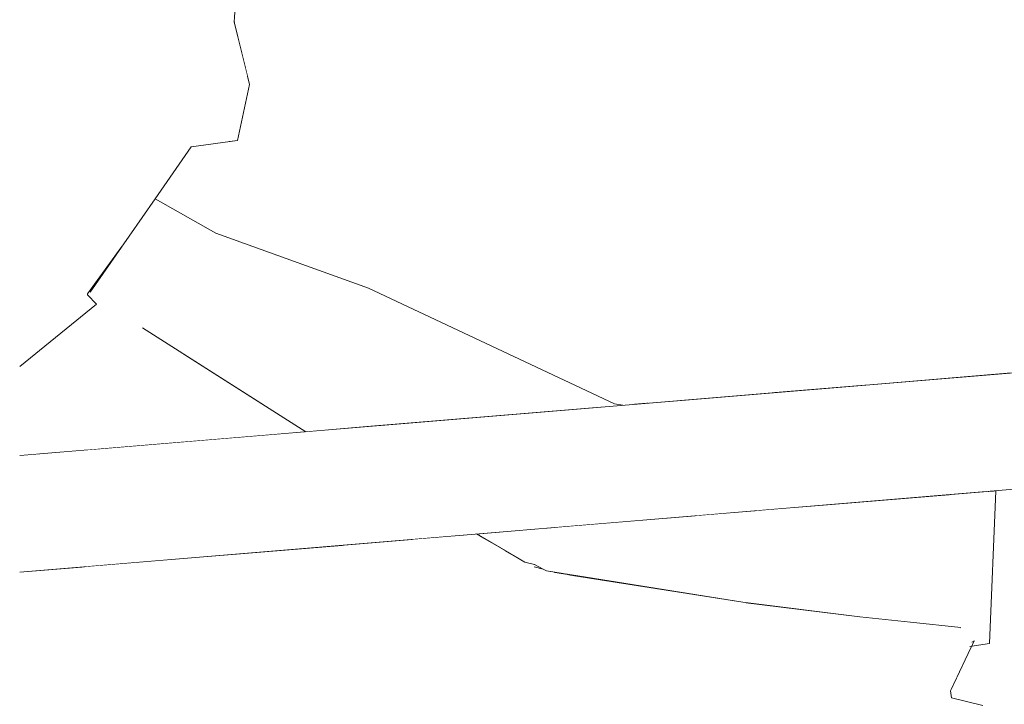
# Model space of a CAD drawing. Header units: millimetres. Extents: x 0 to 650, y -1 to 707.
# Tile 7 of 131: x 94.54 to 96.24, y 623.21 to 624.39. Entities that reach past the tile are written whole.
import ezdxf
from ezdxf.xclip import XClip

# ---------------------------------------------------------------- set-up
doc = ezdxf.new("R2010")
doc.units = ezdxf.units.MM
doc.header["$MEASUREMENT"] = 0
doc.header["$XCLIPFRAME"] = 0
doc.linetypes.add('Wipeout_Contour', pattern=[1000, 0, -1000])
doc.layers.add('Interior - Mobiliário .ARQ', color=7, linetype='Continuous')
doc.layers.add('Parede.ARQ', color=7, linetype='Continuous')

# ---------------------------------------------------------------- blocks, each defined once
blk = doc.blocks.new('Desenho_3_3', base_point=(252.3092, 622.8349))
at = {"color": 254, "linetype": 'Wipeout_Contour', "lineweight": 0, "ltscale": 15758.531487}
blk.add_wipeout([(94.5429, 622.6849), (96.9215, 622.6849), (96.9215, 623.6317), (96.226, 623.5737), (96.2151, 623.3106), (96.1811, 623.3054), (96.1477, 623.2289), (96.1493, 623.2169), (96.2031, 623.2038), (96.2082, 623.1848), (96.1959, 622.9588), (96.1889, 622.9418), (96.1592, 622.943), (95.7425, 622.9825), (95.341, 623.0235), (95.3306, 623.0325), (95.3352, 623.1183), (95.2565, 623.1138), (95.1408, 623.1009), (95.1697, 623.0815), (95.1907, 623.0663), (95.1977, 623.0585), (95.1959, 622.9803), (95.1325, 622.9755), (94.5429, 623.0037)], dxfattribs=at).dxf.layer = 'Parede.ARQ'
at = {"color": 254, "linetype": 'Wipeout_Contour', "lineweight": 0, "ltscale": 1892.13905}
blk.add_wipeout([(96.1811, 623.3054), (96.2151, 623.3106), (96.1886, 623.3152)], dxfattribs=at).dxf.layer = 'Interior - Mobiliário .ARQ'
at = {"color": 254, "linetype": 'Wipeout_Contour', "lineweight": 0, "ltscale": 1892.069389}
blk.add_wipeout([(96.0889, 623.2056), (95.8095, 623.2075), (95.8129, 623.1905)], dxfattribs=at).dxf.layer = 'Interior - Mobiliário .ARQ'
at = {"color": 254, "linetype": 'Wipeout_Contour', "lineweight": 0, "ltscale": 2524.086882}
blk.add_wipeout([(96.9286, 623.8195), (94.5429, 623.6208), (94.5429, 623.6108), (96.9325, 623.8098)], dxfattribs=at).dxf.layer = 'Parede.ARQ'
at = {"color": 254, "linetype": 'Wipeout_Contour', "lineweight": 0, "ltscale": 2524.039968}
blk.add_wipeout([(96.9271, 623.8094), (94.5429, 623.6108), (94.5429, 623.5984), (96.9282, 623.7971)], dxfattribs=at).dxf.layer = 'Parede.ARQ'
at = {"color": 254, "linetype": 'Wipeout_Contour', "lineweight": 0, "ltscale": 2523.872117}
blk.add_wipeout([(96.9455, 623.7683), (94.5429, 623.5682), (94.5429, 623.5513), (96.9476, 623.7516)], dxfattribs=at).dxf.layer = 'Parede.ARQ'
at = {"color": 254, "linetype": 'Wipeout_Contour', "lineweight": 0, "ltscale": 2523.734887}
blk.add_wipeout([(96.9483, 623.7343), (94.5429, 623.5339), (94.5429, 623.5165), (96.9476, 623.7168)], dxfattribs=at).dxf.layer = 'Parede.ARQ'
at = {"color": 254, "linetype": 'Wipeout_Contour', "lineweight": 0, "ltscale": 2523.665938}
blk.add_wipeout([(96.9476, 623.7168), (94.5429, 623.5165), (94.5429, 623.4996), (96.9455, 623.6997)], dxfattribs=at).dxf.layer = 'Parede.ARQ'
at = {"color": 254, "linetype": 'Wipeout_Contour', "lineweight": 0, "ltscale": 2523.59947}
blk.add_wipeout([(96.9455, 623.6997), (94.5429, 623.4996), (94.5429, 623.4837), (96.9421, 623.6836)], dxfattribs=at).dxf.layer = 'Parede.ARQ'
at = {"color": 254, "linetype": 'Wipeout_Contour', "lineweight": 0, "ltscale": 2523.436364}
blk.add_wipeout([(96.9325, 623.6561), (94.5429, 623.457), (94.5429, 623.447), (96.9286, 623.6457)], dxfattribs=at).dxf.layer = 'Parede.ARQ'
at = {"color": 254, "linetype": 'Wipeout_Contour', "lineweight": 0, "ltscale": 1893.209545}
blk.add_wipeout([(96.9245, 623.638), (94.5429, 623.4396), (96.923, 623.6333)], dxfattribs=at).dxf.layer = 'Parede.ARQ'
at = {"color": 254, "linetype": 'Wipeout_Contour', "lineweight": 0, "ltscale": 1893.805146}
blk.add_wipeout([(96.9215, 623.8324), (94.5429, 623.6342), (96.923, 623.831)], dxfattribs=at).dxf.layer = 'Parede.ARQ'
at = {"color": 254, "linetype": 'Wipeout_Contour', "lineweight": 0, "ltscale": 1893.783372}
blk.add_wipeout([(96.923, 623.831), (94.5429, 623.6327), (96.9245, 623.8266)], dxfattribs=at).dxf.layer = 'Parede.ARQ'
at = {"color": 254, "linetype": 'Wipeout_Contour', "lineweight": 0, "ltscale": 1893.755401}
blk.add_wipeout([(96.9245, 623.8266), (94.5429, 623.6281), (96.9286, 623.8195)], dxfattribs=at).dxf.layer = 'Parede.ARQ'
at = {"color": 254, "linetype": 'Wipeout_Contour', "lineweight": 0, "ltscale": 2523.994471}
blk.add_wipeout([(96.9374, 623.7978), (94.5429, 623.5984), (94.5429, 623.5841), (96.9421, 623.7839)], dxfattribs=at).dxf.layer = 'Parede.ARQ'
at = {"color": 254, "linetype": 'Wipeout_Contour', "lineweight": 0, "ltscale": 1894.301458}
blk.add_wipeout([(96.1567, 625.1589), (95.8569, 623.8109), (96.2551, 623.7992)], dxfattribs=at).dxf.layer = 'Interior - Mobiliário .ARQ'
at = {"color": 254, "linetype": 'Wipeout_Contour', "lineweight": 0, "ltscale": 2523.93615}
blk.add_wipeout([(96.9421, 623.7839), (94.5429, 623.5841), (94.5429, 623.5682), (96.9455, 623.7683)], dxfattribs=at).dxf.layer = 'Parede.ARQ'
at = {"color": 254, "linetype": 'Wipeout_Contour', "lineweight": 0, "ltscale": 1896.722721}
blk.add_wipeout([(96.1567, 625.1589), (96.2551, 623.7992), (96.5062, 625.1231)], dxfattribs=at).dxf.layer = 'Interior - Mobiliário .ARQ'
at = {"color": 254, "linetype": 'Wipeout_Contour', "lineweight": 0, "ltscale": 6942.877246}
blk.add_wipeout([(94.5429, 624.1171), (94.5429, 623.7878), (94.6754, 623.8951), (94.66, 623.911), (94.7191, 623.9945), (94.7762, 624.0767), (94.8388, 624.1663), (94.9029, 624.1751), (94.9351, 624.2906), (94.9127, 624.3815), (94.9322, 624.6632)], dxfattribs=at).dxf.layer = 'Interior - Mobiliário .ARQ'
at = {"color": 254, "linetype": 'Wipeout_Contour', "lineweight": 0, "ltscale": 2523.804316}
blk.add_wipeout([(96.9476, 623.7516), (94.5429, 623.5513), (94.5429, 623.5339), (96.9483, 623.7343)], dxfattribs=at).dxf.layer = 'Parede.ARQ'
at = {"color": 254, "linetype": 'Wipeout_Contour', "lineweight": 0, "ltscale": 2525.447964}
blk.add_wipeout([(94.9029, 624.1751), (94.9183, 624.1772), (94.9393, 624.2736), (94.9351, 624.2906)], dxfattribs=at).dxf.layer = 'Interior - Mobiliário .ARQ'
at = {"color": 254, "linetype": 'Wipeout_Contour', "lineweight": 0, "ltscale": 2523.5375}
blk.add_wipeout([(96.9421, 623.6836), (94.5429, 623.4837), (94.5429, 623.4694), (96.9374, 623.6688)], dxfattribs=at).dxf.layer = 'Parede.ARQ'
at = {"color": 254, "linetype": 'Wipeout_Contour', "lineweight": 0, "ltscale": 2527.839102}
blk.add_wipeout([(94.9549, 624.9726), (94.5429, 625.1469), (94.5429, 624.1171), (94.9322, 624.6632)], dxfattribs=at).dxf.layer = 'Interior - Mobiliário .ARQ'
at = {"color": 254, "linetype": 'Wipeout_Contour', "lineweight": 0, "ltscale": 2523.480189}
blk.add_wipeout([(96.9282, 623.6681), (94.5429, 623.4694), (94.5429, 623.457), (96.9271, 623.6556)], dxfattribs=at).dxf.layer = 'Parede.ARQ'
at = {"color": 254, "linetype": 'Wipeout_Contour', "lineweight": 0, "ltscale": 1893.833109}
blk.add_wipeout([(95.2876, 623.9974), (94.9183, 624.1772), (95.0079, 624.0769)], dxfattribs=at).dxf.layer = 'Interior - Mobiliário .ARQ'
at = {"color": 254, "linetype": 'Wipeout_Contour', "lineweight": 0, "ltscale": 2523.233303}
blk.add_wipeout([(94.8902, 623.7681), (94.7595, 623.8488), (94.9694, 623.6698), (95.0362, 623.6753)], dxfattribs=at).dxf.layer = 'Interior - Mobiliário .ARQ'
at = {"color": 254, "linetype": 'Wipeout_Contour', "lineweight": 0, "ltscale": 1893.216304}
blk.add_wipeout([(96.9286, 623.6457), (94.5429, 623.447), (96.9245, 623.6382)], dxfattribs=at).dxf.layer = 'Parede.ARQ'
at = {"color": 254, "linetype": 'Wipeout_Contour', "lineweight": 0, "ltscale": 1894.342353}
blk.add_wipeout([(94.8388, 624.1663), (95.0079, 624.0769), (94.9183, 624.1772)], dxfattribs=at).dxf.layer = 'Interior - Mobiliário .ARQ'
at = {"color": 254, "linetype": 'Wipeout_Contour', "lineweight": 0, "ltscale": 1893.213331}
blk.add_wipeout([(96.923, 623.6333), (94.5429, 623.4351), (96.9215, 623.6317)], dxfattribs=at).dxf.layer = 'Parede.ARQ'
at = {"color": 254, "linetype": 'Wipeout_Contour', "lineweight": 0, "ltscale": 1894.524703}
blk.add_wipeout([(94.9393, 624.2736), (95.3034, 624.0599), (94.9118, 624.3853)], dxfattribs=at).dxf.layer = 'Interior - Mobiliário .ARQ'
at = {"color": 254, "linetype": 'Wipeout_Contour', "lineweight": 0, "ltscale": 3153.327037}
blk.add_wipeout([(94.6913, 623.8005), (94.5429, 623.692), (94.5429, 623.6767), (94.5754, 623.6369), (94.6611, 623.6441)], dxfattribs=at).dxf.layer = 'Interior - Mobiliário .ARQ'
at = {"color": 254, "linetype": 'Wipeout_Contour', "lineweight": 0, "ltscale": 2523.275124}
blk.add_wipeout([(96.1797, 623.5699), (96.0785, 623.3471), (96.1655, 623.3378), (96.208, 623.5722)], dxfattribs=at).dxf.layer = 'Interior - Mobiliário .ARQ'
at = {"color": 254, "linetype": 'Wipeout_Contour', "lineweight": 0, "ltscale": 1892.761893}
blk.add_wipeout([(95.3305, 623.4991), (95.414, 623.4507), (95.3328, 623.4993)], dxfattribs=at).dxf.layer = 'Interior - Mobiliário .ARQ'
at = {"color": 254, "linetype": 'Wipeout_Contour', "lineweight": 0, "ltscale": 2523.502666}
blk.add_wipeout([(95.3962, 623.378), (95.4648, 623.4332), (95.4511, 623.4354), (95.4295, 623.44)], dxfattribs=at).dxf.layer = 'Interior - Mobiliário .ARQ'
at = {"color": 254, "linetype": 'Wipeout_Contour', "lineweight": 0, "ltscale": 1893.707283}
blk.add_wipeout([(95.0079, 624.0769), (94.881, 624.0173), (95.1441, 623.9228)], dxfattribs=at).dxf.layer = 'Interior - Mobiliário .ARQ'
at = {"color": 254, "linetype": 'Wipeout_Contour', "lineweight": 0, "ltscale": 1893.934241}
blk.add_wipeout([(95.5979, 623.8147), (95.3034, 624.0599), (95.2876, 623.9974)], dxfattribs=at).dxf.layer = 'Interior - Mobiliário .ARQ'
at = {"color": 254, "linetype": 'Wipeout_Contour', "lineweight": 0, "ltscale": 1893.077801}
blk.add_wipeout([(94.7595, 623.8488), (94.685, 623.8918), (94.6913, 623.8005)], dxfattribs=at).dxf.layer = 'Interior - Mobiliário .ARQ'
at = {"color": 254, "linetype": 'Wipeout_Contour', "lineweight": 0, "ltscale": 1891.973254}
blk.add_wipeout([(94.5754, 623.6369), (94.5429, 623.6767), (94.5429, 623.6342)], dxfattribs=at).dxf.layer = 'Interior - Mobiliário .ARQ'
at = {"color": 254, "linetype": 'Wipeout_Contour', "lineweight": 0, "ltscale": 2523.320655}
blk.add_wipeout([(96.2123, 623.5726), (96.1699, 623.337), (96.2151, 623.3106), (96.226, 623.5737)], dxfattribs=at).dxf.layer = 'Interior - Mobiliário .ARQ'
at = {"color": 254, "linetype": 'Wipeout_Contour', "lineweight": 0, "ltscale": 1892.258317}
blk.add_wipeout([(95.3795, 623.4698), (95.3962, 623.378), (95.4295, 623.44)], dxfattribs=at).dxf.layer = 'Interior - Mobiliário .ARQ'
at = {"color": 254, "linetype": 'Wipeout_Contour', "lineweight": 0, "ltscale": 1892.43414}
blk.add_wipeout([(96.0771, 623.3452), (96.0496, 623.2296), (96.1444, 623.3344)], dxfattribs=at).dxf.layer = 'Interior - Mobiliário .ARQ'
at = {"color": 254, "linetype": 'Wipeout_Contour', "lineweight": 0, "ltscale": 1893.637341}
blk.add_wipeout([(94.8388, 624.1663), (94.7762, 624.0767), (94.881, 624.0173)], dxfattribs=at).dxf.layer = 'Interior - Mobiliário .ARQ'
at = {"color": 254, "linetype": 'Wipeout_Contour', "lineweight": 0, "ltscale": 1893.620813}
blk.add_wipeout([(95.2876, 623.9974), (95.0079, 624.0769), (95.1441, 623.9228)], dxfattribs=at).dxf.layer = 'Interior - Mobiliário .ARQ'
at = {"color": 254, "linetype": 'Wipeout_Contour', "lineweight": 0, "ltscale": 2522.793109}
blk.add_wipeout([(95.2185, 623.4898), (95.0987, 623.4798), (95.13, 623.3539), (95.3962, 623.378)], dxfattribs=at).dxf.layer = 'Interior - Mobiliário .ARQ'
at = {"color": 254, "linetype": 'Wipeout_Contour', "lineweight": 0, "ltscale": 3153.103858}
blk.add_wipeout([(95.7948, 623.3807), (95.7932, 623.3354), (96.0771, 623.3452), (96.0014, 623.3554), (95.9914, 623.3565)], dxfattribs=at).dxf.layer = 'Interior - Mobiliário .ARQ'
at = {"color": 254, "linetype": 'Wipeout_Contour', "lineweight": 0, "ltscale": 1892.354275}
blk.add_wipeout([(96.1477, 623.2289), (96.1844, 623.3129), (96.1444, 623.3344)], dxfattribs=at).dxf.layer = 'Interior - Mobiliário .ARQ'
at = {"color": 254, "linetype": 'Wipeout_Contour', "lineweight": 0, "ltscale": 1893.105218}
blk.add_wipeout([(95.5683, 623.7235), (95.5979, 623.8147), (95.2876, 623.9974)], dxfattribs=at).dxf.layer = 'Interior - Mobiliário .ARQ'
at = {"color": 254, "linetype": 'Wipeout_Contour', "lineweight": 0, "ltscale": 1892.940198}
blk.add_wipeout([(95.9039, 623.5469), (95.9914, 623.3565), (96.1483, 623.5673)], dxfattribs=at).dxf.layer = 'Interior - Mobiliário .ARQ'
at = {"color": 254, "linetype": 'Wipeout_Contour', "lineweight": 0, "ltscale": 1892.523948}
blk.add_wipeout([(95.3328, 623.4993), (95.4153, 623.4522), (95.4473, 623.5089)], dxfattribs=at).dxf.layer = 'Interior - Mobiliário .ARQ'
at = {"color": 254, "linetype": 'Wipeout_Contour', "lineweight": 0, "ltscale": 1891.336786}
blk.add_wipeout([(96.1444, 623.3344), (96.0496, 623.2296), (96.1477, 623.2289)], dxfattribs=at).dxf.layer = 'Interior - Mobiliário .ARQ'
at = {"color": 254, "linetype": 'Wipeout_Contour', "lineweight": 0, "ltscale": 1891.79104}
blk.add_wipeout([(96.1886, 623.3152), (96.2151, 623.3106), (96.1699, 623.337)], dxfattribs=at).dxf.layer = 'Interior - Mobiliário .ARQ'
at = {"color": 254, "linetype": 'Wipeout_Contour', "lineweight": 0, "ltscale": 1893.618791}
blk.add_wipeout([(95.2876, 623.9974), (95.1441, 623.9228), (95.5683, 623.7235)], dxfattribs=at).dxf.layer = 'Interior - Mobiliário .ARQ'
at = {"color": 254, "linetype": 'Wipeout_Contour', "lineweight": 0, "ltscale": 2523.277776}
blk.add_wipeout([(96.1483, 623.5673), (95.9914, 623.3565), (96.0785, 623.3471), (96.1797, 623.5699)], dxfattribs=at).dxf.layer = 'Interior - Mobiliário .ARQ'
at = {"color": 254, "linetype": 'Wipeout_Contour', "lineweight": 0, "ltscale": 1892.691029}
blk.add_wipeout([(95.4623, 623.5101), (95.4306, 623.4463), (95.4663, 623.5105)], dxfattribs=at).dxf.layer = 'Interior - Mobiliário .ARQ'
at = {"color": 254, "linetype": 'Wipeout_Contour', "lineweight": 0, "ltscale": 1892.604928}
blk.add_wipeout([(96.1699, 623.337), (96.1511, 623.3371), (96.1886, 623.3152)], dxfattribs=at).dxf.layer = 'Interior - Mobiliário .ARQ'
at = {"layer": 'Interior - Mobiliário .ARQ', "color": 7, "linetype": 'Continuous', "lineweight": 0}
for p, q in [((96.1811, 623.3054), (96.2151, 623.3106)), ((96.1844, 623.3129), (96.1886, 623.3152))]:
    blk.add_line(p, q, dxfattribs=at)
at = {"color": 254, "linetype": 'Wipeout_Contour', "lineweight": 0, "ltscale": 1893.6594}
blk.add_wipeout([(94.9183, 624.1772), (95.2876, 623.9974), (95.3034, 624.0599)], dxfattribs=at).dxf.layer = 'Interior - Mobiliário .ARQ'
at = {"color": 254, "linetype": 'Wipeout_Contour', "lineweight": 0, "ltscale": 1892.639046}
blk.add_wipeout([(95.5683, 623.7235), (95.5825, 623.7208), (95.5979, 623.8147)], dxfattribs=at).dxf.layer = 'Interior - Mobiliário .ARQ'
at = {"color": 254, "linetype": 'Wipeout_Contour', "lineweight": 0, "ltscale": 1893.035976}
blk.add_wipeout([(96.208, 623.5722), (96.1655, 623.3378), (96.2094, 623.5724)], dxfattribs=at).dxf.layer = 'Interior - Mobiliário .ARQ'
at = {"color": 254, "linetype": 'Wipeout_Contour', "lineweight": 0, "ltscale": 2523.294568}
blk.add_wipeout([(95.814, 623.5394), (95.7966, 623.3828), (95.9914, 623.3565), (95.9039, 623.5469)], dxfattribs=at).dxf.layer = 'Interior - Mobiliário .ARQ'
at = {"color": 254, "linetype": 'Wipeout_Contour', "lineweight": 0, "ltscale": 2523.038837}
blk.add_wipeout([(95.4473, 623.5089), (95.4153, 623.4522), (95.4306, 623.4463), (95.4623, 623.5101)], dxfattribs=at).dxf.layer = 'Interior - Mobiliário .ARQ'
at = {"color": 254, "linetype": 'Wipeout_Contour', "lineweight": 0, "ltscale": 1891.315216}
blk.add_wipeout([(95.7906, 623.2326), (96.0496, 623.2296), (96.0771, 623.3452)], dxfattribs=at).dxf.layer = 'Interior - Mobiliário .ARQ'
at = {"layer": 'Interior - Mobiliário .ARQ', "color": 7, "linetype": 'Continuous', "lineweight": 0}
blk.add_line((96.226, 623.5737), (96.2151, 623.3106), dxfattribs=at)
at = {"color": 254, "linetype": 'Wipeout_Contour', "lineweight": 0, "ltscale": 1894.215574}
blk.add_wipeout([(95.3034, 624.0599), (94.9393, 624.2736), (94.9183, 624.1772)], dxfattribs=at).dxf.layer = 'Interior - Mobiliário .ARQ'
at = {"color": 254, "linetype": 'Wipeout_Contour', "lineweight": 0, "ltscale": 1893.580393}
blk.add_wipeout([(95.5833, 623.7209), (95.6103, 623.8055), (95.5979, 623.8147)], dxfattribs=at).dxf.layer = 'Interior - Mobiliário .ARQ'
at = {"color": 254, "linetype": 'Wipeout_Contour', "lineweight": 0, "ltscale": 1892.77897}
blk.add_wipeout([(95.7074, 623.5305), (95.7966, 623.3828), (95.814, 623.5394)], dxfattribs=at).dxf.layer = 'Interior - Mobiliário .ARQ'
at = {"color": 254, "linetype": 'Wipeout_Contour', "lineweight": 0, "ltscale": 1892.393869}
blk.add_wipeout([(96.0771, 623.3452), (95.7932, 623.3354), (95.7906, 623.2326)], dxfattribs=at).dxf.layer = 'Interior - Mobiliário .ARQ'
at = {"layer": 'Interior - Mobiliário .ARQ', "color": 7, "linetype": 'Continuous', "lineweight": 0}
for q in [(95.9914, 623.3565), (96.1655, 623.3378)]:
    blk.add_line((96.0785, 623.3471), q, dxfattribs=at)
at = {"color": 254, "linetype": 'Wipeout_Contour', "lineweight": 0, "ltscale": 1893.726077}
blk.add_wipeout([(94.881, 624.0173), (95.0079, 624.0769), (94.8388, 624.1663)], dxfattribs=at).dxf.layer = 'Interior - Mobiliário .ARQ'
at = {"color": 254, "linetype": 'Wipeout_Contour', "lineweight": 0, "ltscale": 1892.613101}
blk.add_wipeout([(95.6103, 623.8055), (95.5833, 623.7209), (95.5978, 623.7221)], dxfattribs=at).dxf.layer = 'Interior - Mobiliário .ARQ'
at = {"color": 254, "linetype": 'Wipeout_Contour', "lineweight": 0, "ltscale": 2523.28518}
blk.add_wipeout([(95.4858, 623.5121), (95.4453, 623.4382), (95.7966, 623.3828), (95.7074, 623.5305)], dxfattribs=at).dxf.layer = 'Interior - Mobiliário .ARQ'
at = {"color": 254, "linetype": 'Wipeout_Contour', "lineweight": 0, "ltscale": 1891.968916}
blk.add_wipeout([(96.0496, 623.2296), (95.7906, 623.2326), (95.7923, 623.2221)], dxfattribs=at).dxf.layer = 'Interior - Mobiliário .ARQ'
at = {"color": 254, "linetype": 'Wipeout_Contour', "lineweight": 0, "ltscale": 1895.120722}
blk.add_wipeout([(94.9118, 624.3853), (95.3034, 624.0599), (95.4892, 625.2743)], dxfattribs=at).dxf.layer = 'Interior - Mobiliário .ARQ'
at = {"color": 254, "linetype": 'Wipeout_Contour', "lineweight": 0, "ltscale": 1893.605393}
blk.add_wipeout([(94.881, 624.0173), (94.7762, 624.0767), (94.6644, 623.916)], dxfattribs=at).dxf.layer = 'Interior - Mobiliário .ARQ'
at = {"color": 254, "linetype": 'Wipeout_Contour', "lineweight": 0, "ltscale": 1893.614213}
blk.add_wipeout([(95.5978, 623.7221), (95.6241, 623.7999), (95.6103, 623.8055)], dxfattribs=at).dxf.layer = 'Interior - Mobiliário .ARQ'
at = {"color": 254, "linetype": 'Wipeout_Contour', "lineweight": 0, "ltscale": 2523.05926}
blk.add_wipeout([(95.4663, 623.5105), (95.4306, 623.4463), (95.4453, 623.4382), (95.4812, 623.5117)], dxfattribs=at).dxf.layer = 'Interior - Mobiliário .ARQ'
at = {"color": 254, "linetype": 'Wipeout_Contour', "lineweight": 0, "ltscale": 1891.500706}
blk.add_wipeout([(95.7923, 623.2221), (96.0512, 623.2177), (96.0496, 623.2296)], dxfattribs=at).dxf.layer = 'Interior - Mobiliário .ARQ'
at = {"layer": 'Interior - Mobiliário .ARQ', "color": 7, "linetype": 'Continuous', "lineweight": 0}
for p, q in [((94.9127, 624.3815), (94.9897, 625.4462)), ((94.9393, 624.2736), (94.9127, 624.3815)), ((94.9183, 624.1772), (94.9393, 624.2736)), ((94.7762, 624.0767), (94.8388, 624.1663)), ((94.9183, 624.1772), (94.8388, 624.1663)), ((95.4306, 623.4463), (95.414, 623.4507))]:
    blk.add_line(p, q, dxfattribs=at)
blk.add_point((94.9127, 624.3815), dxfattribs=at)
at = {"color": 254, "linetype": 'Wipeout_Contour', "lineweight": 0, "ltscale": 1894.253903}
blk.add_wipeout([(95.6241, 623.7999), (95.8569, 623.8109), (96.1567, 625.1589)], dxfattribs=at).dxf.layer = 'Interior - Mobiliário .ARQ'
at = {"color": 254, "linetype": 'Wipeout_Contour', "lineweight": 0, "ltscale": 1893.147849}
blk.add_wipeout([(94.6644, 623.916), (94.7544, 623.8544), (94.881, 624.0173)], dxfattribs=at).dxf.layer = 'Interior - Mobiliário .ARQ'
at = {"color": 254, "linetype": 'Wipeout_Contour', "lineweight": 0, "ltscale": 1891.952725}
blk.add_wipeout([(95.4811, 623.4306), (95.7932, 623.3354), (95.7948, 623.3807)], dxfattribs=at).dxf.layer = 'Interior - Mobiliário .ARQ'
at = {"color": 254, "linetype": 'Wipeout_Contour', "lineweight": 0, "ltscale": 1891.976685}
blk.add_wipeout([(95.7923, 623.2221), (95.7906, 623.2326), (95.4087, 623.2323)], dxfattribs=at).dxf.layer = 'Interior - Mobiliário .ARQ'
at = {"color": 254, "linetype": 'Wipeout_Contour', "lineweight": 0, "ltscale": 1891.392081}
blk.add_wipeout([(96.0496, 623.2296), (96.0512, 623.2177), (96.1493, 623.2169)], dxfattribs=at).dxf.layer = 'Interior - Mobiliário .ARQ'
at = {"color": 254, "linetype": 'Wipeout_Contour', "lineweight": 0, "ltscale": 1891.743786}
blk.add_wipeout([(95.8129, 623.1905), (95.8095, 623.2075), (95.4182, 623.2116)], dxfattribs=at).dxf.layer = 'Interior - Mobiliário .ARQ'
at = {"layer": 'Interior - Mobiliário .ARQ', "color": 7, "linetype": 'Continuous', "lineweight": 0}
for p in [(94.7191, 623.9945), (94.66, 623.911)]:
    blk.add_line(p, (94.6599, 623.9128), dxfattribs=at)
at = {"color": 254, "linetype": 'Wipeout_Contour', "lineweight": 0, "ltscale": 1896.563944}
blk.add_wipeout([(96.1567, 625.1589), (95.9028, 625.1717), (95.6241, 623.7999)], dxfattribs=at).dxf.layer = 'Interior - Mobiliário .ARQ'
at = {"color": 254, "linetype": 'Wipeout_Contour', "lineweight": 0, "ltscale": 1893.28168}
blk.add_wipeout([(95.1441, 623.9228), (94.881, 624.0173), (94.7544, 623.8544)], dxfattribs=at).dxf.layer = 'Interior - Mobiliário .ARQ'
at = {"color": 254, "linetype": 'Wipeout_Contour', "lineweight": 0, "ltscale": 1892.561101}
blk.add_wipeout([(94.685, 623.8918), (94.5429, 623.7839), (94.5429, 623.7651)], dxfattribs=at).dxf.layer = 'Interior - Mobiliário .ARQ'
at = {"color": 254, "linetype": 'Wipeout_Contour', "lineweight": 0, "ltscale": 2523.186078}
blk.add_wipeout([(95.3962, 623.378), (95.7932, 623.3354), (95.4811, 623.4306), (95.4648, 623.4332)], dxfattribs=at).dxf.layer = 'Interior - Mobiliário .ARQ'
at = {"color": 254, "linetype": 'Wipeout_Contour', "lineweight": 0, "ltscale": 1891.261704}
blk.add_wipeout([(95.4087, 623.2323), (95.146, 623.2124), (95.1481, 623.2023)], dxfattribs=at).dxf.layer = 'Interior - Mobiliário .ARQ'
at = {"color": 254, "linetype": 'Wipeout_Contour', "lineweight": 0, "ltscale": 1892.147557}
blk.add_wipeout([(96.1493, 623.2169), (96.1477, 623.2289), (96.0496, 623.2296)], dxfattribs=at).dxf.layer = 'Interior - Mobiliário .ARQ'
at = {"layer": 'Interior - Mobiliário .ARQ', "color": 7, "linetype": 'Continuous', "lineweight": 0}
for p, q in [((94.881, 624.0173), (94.7762, 624.0767)), ((95.4453, 623.4382), (95.4301, 623.4422)), ((95.4453, 623.4382), (95.4306, 623.4463)), ((95.4511, 623.4354), (95.4453, 623.4382)), ((96.1886, 623.3152), (96.1477, 623.2289))]:
    blk.add_line(p, q, dxfattribs=at)
at = {"color": 254, "linetype": 'Wipeout_Contour', "lineweight": 0, "ltscale": 1896.563917}
blk.add_wipeout([(95.5979, 623.8147), (95.8847, 625.1727), (95.4892, 625.2743)], dxfattribs=at).dxf.layer = 'Interior - Mobiliário .ARQ'
at = {"color": 254, "linetype": 'Wipeout_Contour', "lineweight": 0, "ltscale": 2523.572479}
blk.add_wipeout([(95.1441, 623.9228), (94.7544, 623.8544), (95.0362, 623.6753), (95.1379, 623.6838)], dxfattribs=at).dxf.layer = 'Interior - Mobiliário .ARQ'
at = {"color": 254, "linetype": 'Wipeout_Contour', "lineweight": 0, "ltscale": 1893.385351}
blk.add_wipeout([(94.6754, 623.8951), (94.5429, 623.7878), (94.685, 623.8918)], dxfattribs=at).dxf.layer = 'Interior - Mobiliário .ARQ'
at = {"color": 254, "linetype": 'Wipeout_Contour', "lineweight": 0, "ltscale": 1891.908072}
blk.add_wipeout([(96.0512, 623.2177), (95.7923, 623.2221), (95.8095, 623.2075)], dxfattribs=at).dxf.layer = 'Interior - Mobiliário .ARQ'
at = {"color": 254, "linetype": 'Wipeout_Contour', "lineweight": 0, "ltscale": 1891.412525}
blk.add_wipeout([(94.6865, 623.1553), (95.1481, 623.2023), (95.146, 623.2124)], dxfattribs=at).dxf.layer = 'Interior - Mobiliário .ARQ'
at = {"layer": 'Interior - Mobiliário .ARQ', "color": 7, "linetype": 'Continuous', "lineweight": 0}
blk.add_line((94.7762, 624.0767), (94.6644, 623.916), dxfattribs=at)
at = {"color": 254, "linetype": 'Wipeout_Contour', "lineweight": 0, "ltscale": 1894.568213}
blk.add_wipeout([(95.4892, 625.2743), (95.3034, 624.0599), (95.5979, 623.8147)], dxfattribs=at).dxf.layer = 'Interior - Mobiliário .ARQ'
at = {"color": 254, "linetype": 'Wipeout_Contour', "lineweight": 0, "ltscale": 2523.380679}
blk.add_wipeout([(94.6913, 623.8005), (94.6611, 623.6441), (94.6798, 623.6456), (94.7595, 623.8488)], dxfattribs=at).dxf.layer = 'Interior - Mobiliário .ARQ'
at = {"color": 254, "linetype": 'Wipeout_Contour', "lineweight": 0, "ltscale": 2524.678907}
blk.add_wipeout([(95.8569, 623.8109), (96.003, 623.7559), (96.2499, 623.7764), (96.2551, 623.7992)], dxfattribs=at).dxf.layer = 'Interior - Mobiliário .ARQ'
at = {"color": 254, "linetype": 'Wipeout_Contour', "lineweight": 0, "ltscale": 1891.64158}
blk.add_wipeout([(95.146, 623.2124), (95.13, 623.3539), (94.6673, 623.3177)], dxfattribs=at).dxf.layer = 'Interior - Mobiliário .ARQ'
at = {"color": 254, "linetype": 'Wipeout_Contour', "lineweight": 0, "ltscale": 1891.28316}
blk.add_wipeout([(95.8095, 623.2075), (96.0889, 623.2056), (96.0512, 623.2177)], dxfattribs=at).dxf.layer = 'Interior - Mobiliário .ARQ'
at = {"color": 254, "linetype": 'Wipeout_Contour', "lineweight": 0, "ltscale": 2523.352548}
blk.add_wipeout([(95.1441, 623.9228), (95.1379, 623.6838), (95.5464, 623.7178), (95.5683, 623.7235)], dxfattribs=at).dxf.layer = 'Interior - Mobiliário .ARQ'
at = {"color": 254, "linetype": 'Wipeout_Contour', "lineweight": 0, "ltscale": 1892.312603}
blk.add_wipeout([(94.6798, 623.6456), (94.9694, 623.6698), (94.7595, 623.8488)], dxfattribs=at).dxf.layer = 'Interior - Mobiliário .ARQ'
at = {"color": 254, "linetype": 'Wipeout_Contour', "lineweight": 0, "ltscale": 1893.058035}
blk.add_wipeout([(95.8569, 623.8109), (95.8413, 623.7424), (96.003, 623.7559)], dxfattribs=at).dxf.layer = 'Interior - Mobiliário .ARQ'
at = {"color": 254, "linetype": 'Wipeout_Contour', "lineweight": 0, "ltscale": 1891.099712}
blk.add_wipeout([(94.6673, 623.3177), (94.6844, 623.1648), (95.146, 623.2124)], dxfattribs=at).dxf.layer = 'Interior - Mobiliário .ARQ'
at = {"color": 254, "linetype": 'Wipeout_Contour', "lineweight": 0, "ltscale": 1891.260762}
blk.add_wipeout([(95.4182, 623.2116), (95.8095, 623.2075), (95.7923, 623.2221)], dxfattribs=at).dxf.layer = 'Interior - Mobiliário .ARQ'
at = {"color": 254, "linetype": 'Wipeout_Contour', "lineweight": 0, "ltscale": 1892.187421}
blk.add_wipeout([(96.1493, 623.2169), (96.0512, 623.2177), (96.0889, 623.2056)], dxfattribs=at).dxf.layer = 'Interior - Mobiliário .ARQ'
at = {"layer": 'Interior - Mobiliário .ARQ', "color": 7, "linetype": 'Continuous', "lineweight": 0}
for p, q in [((94.881, 624.0173), (95.1441, 623.9228)), ((95.1441, 623.9228), (95.5683, 623.7235)), ((94.7544, 623.8544), (95.0362, 623.6753)), ((95.5683, 623.7235), (95.5825, 623.7208))]:
    blk.add_line(p, q, dxfattribs=at)
at = {"color": 254, "linetype": 'Wipeout_Contour', "lineweight": 0, "ltscale": 1892.673895}
blk.add_wipeout([(94.685, 623.8918), (94.5429, 623.7651), (94.5429, 623.697)], dxfattribs=at).dxf.layer = 'Interior - Mobiliário .ARQ'
at = {"color": 254, "linetype": 'Wipeout_Contour', "lineweight": 0, "ltscale": 1892.854659}
blk.add_wipeout([(95.624, 623.7243), (95.8413, 623.7424), (95.8569, 623.8109)], dxfattribs=at).dxf.layer = 'Interior - Mobiliário .ARQ'
at = {"color": 254, "linetype": 'Wipeout_Contour', "lineweight": 0, "ltscale": 2521.242445}
blk.add_wipeout([(94.6673, 623.3177), (94.5429, 623.2741), (94.5429, 623.168), (94.6844, 623.1648)], dxfattribs=at).dxf.layer = 'Interior - Mobiliário .ARQ'
at = {"color": 254, "linetype": 'Wipeout_Contour', "lineweight": 0, "ltscale": 1892.032199}
blk.add_wipeout([(95.7923, 623.2221), (95.41, 623.2225), (95.4182, 623.2116)], dxfattribs=at).dxf.layer = 'Interior - Mobiliário .ARQ'
at = {"color": 254, "linetype": 'Wipeout_Contour', "lineweight": 0, "ltscale": 1891.384229}
blk.add_wipeout([(96.0889, 623.2056), (96.2031, 623.2038), (96.1493, 623.2169)], dxfattribs=at).dxf.layer = 'Interior - Mobiliário .ARQ'
at = {"layer": 'Interior - Mobiliário .ARQ', "color": 7, "linetype": 'Continuous', "lineweight": 0}
for p, q in [((96.1477, 623.2289), (96.1493, 623.2169)), ((96.1493, 623.2169), (96.2031, 623.2038))]:
    blk.add_line(p, q, dxfattribs=at)
at = {"color": 254, "linetype": 'Wipeout_Contour', "lineweight": 0, "ltscale": 1892.767451}
blk.add_wipeout([(94.685, 623.8918), (94.5429, 623.697), (94.6913, 623.8005)], dxfattribs=at).dxf.layer = 'Interior - Mobiliário .ARQ'
at = {"color": 254, "linetype": 'Wipeout_Contour', "lineweight": 0, "ltscale": 2524.260519}
blk.add_wipeout([(95.6241, 623.7999), (95.5992, 623.7222), (95.624, 623.7243), (95.8569, 623.8109)], dxfattribs=at).dxf.layer = 'Interior - Mobiliário .ARQ'
at = {"color": 254, "linetype": 'Wipeout_Contour', "lineweight": 0, "ltscale": 1891.864473}
blk.add_wipeout([(94.6673, 623.3177), (94.5429, 623.3187), (94.5429, 623.2741)], dxfattribs=at).dxf.layer = 'Interior - Mobiliário .ARQ'
at = {"color": 254, "linetype": 'Wipeout_Contour', "lineweight": 0, "ltscale": 1891.326078}
blk.add_wipeout([(95.41, 623.2225), (95.1481, 623.2023), (95.1602, 623.1867)], dxfattribs=at).dxf.layer = 'Interior - Mobiliário .ARQ'
at = {"layer": 'Interior - Mobiliário .ARQ', "color": 7, "linetype": 'Continuous', "lineweight": 0}
for p, q in [((94.6754, 623.8951), (94.5429, 623.7878)), ((94.66, 623.911), (94.6754, 623.8951))]:
    blk.add_line(p, q, dxfattribs=at)
at = {"color": 254, "linetype": 'Wipeout_Contour', "lineweight": 0, "ltscale": 1894.240503}
blk.add_wipeout([(95.6103, 623.8055), (95.6241, 623.7999), (95.9028, 625.1717)], dxfattribs=at).dxf.layer = 'Interior - Mobiliário .ARQ'
at = {"color": 254, "linetype": 'Wipeout_Contour', "lineweight": 0, "ltscale": 1892.123225}
blk.add_wipeout([(94.6547, 623.4429), (94.6673, 623.3177), (94.8909, 623.4625)], dxfattribs=at).dxf.layer = 'Interior - Mobiliário .ARQ'
at = {"color": 254, "linetype": 'Wipeout_Contour', "lineweight": 0, "ltscale": 1891.493161}
blk.add_wipeout([(95.1602, 623.1867), (95.4182, 623.2116), (95.41, 623.2225)], dxfattribs=at).dxf.layer = 'Interior - Mobiliário .ARQ'
at = {"color": 254, "linetype": 'Wipeout_Contour', "lineweight": 0, "ltscale": 1894.253456}
blk.add_wipeout([(95.5979, 623.8147), (95.6103, 623.8055), (95.8892, 625.1726)], dxfattribs=at).dxf.layer = 'Interior - Mobiliário .ARQ'
at = {"color": 254, "linetype": 'Wipeout_Contour', "lineweight": 0, "ltscale": 2522.423307}
blk.add_wipeout([(94.8909, 623.4625), (94.6673, 623.3177), (95.13, 623.3539), (95.0987, 623.4798)], dxfattribs=at).dxf.layer = 'Interior - Mobiliário .ARQ'
at = {"color": 254, "linetype": 'Wipeout_Contour', "lineweight": 0, "ltscale": 1891.118563}
blk.add_wipeout([(95.146, 623.2124), (95.4087, 623.2323), (95.3962, 623.378)], dxfattribs=at).dxf.layer = 'Interior - Mobiliário .ARQ'
at = {"layer": 'Parede.ARQ', "color": 7, "linetype": 'Continuous', "lineweight": 0}
blk.add_line((94.5429, 623.6342), (96.9215, 623.8324), dxfattribs=at)
at = {"color": 254, "linetype": 'Wipeout_Contour', "lineweight": 0, "ltscale": 2522.012782}
blk.add_wipeout([(94.6547, 623.4429), (94.5429, 623.4335), (94.5429, 623.3187), (94.6673, 623.3177)], dxfattribs=at).dxf.layer = 'Interior - Mobiliário .ARQ'
at = {"color": 254, "linetype": 'Wipeout_Contour', "lineweight": 0, "ltscale": 1892.057249}
blk.add_wipeout([(95.3962, 623.378), (95.13, 623.3539), (95.146, 623.2124)], dxfattribs=at).dxf.layer = 'Interior - Mobiliário .ARQ'
at = {"color": 254, "linetype": 'Wipeout_Contour', "lineweight": 0, "ltscale": 1891.131738}
blk.add_wipeout([(95.4087, 623.2323), (95.7906, 623.2326), (95.7932, 623.3354)], dxfattribs=at).dxf.layer = 'Interior - Mobiliário .ARQ'
at = {"color": 254, "linetype": 'Wipeout_Contour', "lineweight": 0, "ltscale": 1892.057704}
blk.add_wipeout([(95.7932, 623.3354), (95.3962, 623.378), (95.4087, 623.2323)], dxfattribs=at).dxf.layer = 'Interior - Mobiliário .ARQ'
at = {"layer": 'Interior - Mobiliário .ARQ', "color": 7, "linetype": 'Continuous', "lineweight": 0}
for p, q in [((95.7894, 623.3814), (95.4511, 623.4354)), ((95.9914, 623.3565), (95.7894, 623.3814))]:
    blk.add_line(p, q, dxfattribs=at)
at = {"color": 254, "linetype": 'Wipeout_Contour', "lineweight": 0, "ltscale": 2523.459931}
blk.add_wipeout([(95.2185, 623.4898), (95.3962, 623.378), (95.3795, 623.4698), (95.3046, 623.497)], dxfattribs=at).dxf.layer = 'Interior - Mobiliário .ARQ'
at = {"color": 254, "linetype": 'Wipeout_Contour', "lineweight": 0, "ltscale": 1892.647671}
blk.add_wipeout([(95.3046, 623.497), (95.3795, 623.4698), (95.3371, 623.4953)], dxfattribs=at).dxf.layer = 'Interior - Mobiliário .ARQ'
at = {"layer": 'Interior - Mobiliário .ARQ', "color": 7, "linetype": 'Continuous', "lineweight": 0}
blk.add_line((95.3305, 623.4991), (95.414, 623.4507), dxfattribs=at)
at = {"layer": 'Parede.ARQ', "color": 7, "linetype": 'Continuous', "lineweight": 0}
blk.add_line((94.5429, 623.4335), (96.9215, 623.6317), dxfattribs=at)

msp = doc.modelspace()

# ---------------------------------------------------------------- block references
at = {"color": 7, "linetype": 'Continuous', "lineweight": 0}
ref = msp.add_blockref('Desenho_3_3', (252.3092, 622.8349), dxfattribs=at)
XClip(ref).set_block_clipping_path([(94.5429147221, 610.0813537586), (504.066260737, 688.4753035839)])

doc.saveas('drawing.dxf')
